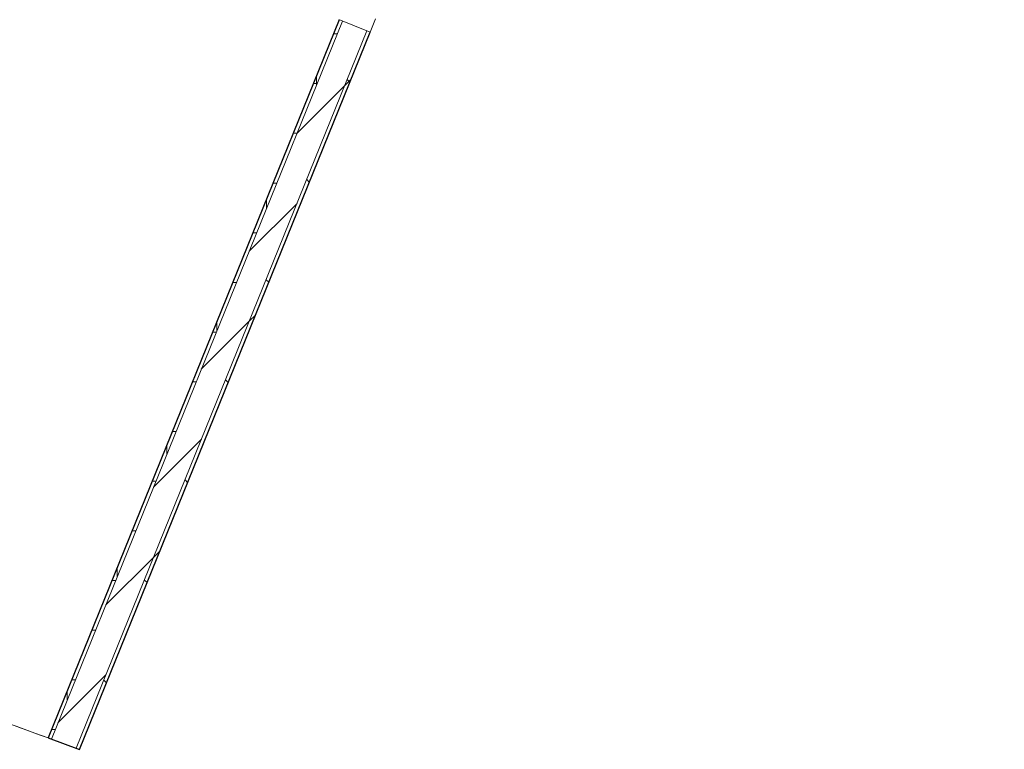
# Model space of a CAD drawing. Header units: millimetres. Extents: x 1512 to 2105, y 794 to 1149.
# Tile 28 of 256: x 1628.38 to 1631.35, y 853.53 to 855.74. Entities that reach past the tile are written whole.
import ezdxf

# ---------------------------------------------------------------- set-up
doc = ezdxf.new("R2010")
doc.units = ezdxf.units.MM
for name, color, linetype, lineweight in [('A-DOOR', 31, 'Continuous', 9), ('A-WALL', 113, 'Continuous', 9), ('A-WALL-PATT', 111, 'Continuous', 25)]:
    doc.layers.add(name, color=color, linetype=linetype, lineweight=lineweight)

# ---------------------------------------------------------------- blocks, each defined once
blk = doc.blocks.new('5-panel_Bi-fold_external_door_10806 - Type 1-225860-همکف')
at = {"layer": 'A-DOOR'}
for p, q in [((-2.375, 0.0516), (-2.375, -0.05)), ((-2.375, -0.05), (-2.331, -0.05))]:
    blk.add_line(p, q, dxfattribs=at)

msp = doc.modelspace()

# ---------------------------------------------------------------- hatches: boundary and pattern name
at = {"layer": 'A-WALL-PATT', "lineweight": 9}
h = msp.add_hatch(dxfattribs=at)
h.set_pattern_fill('FP_3', color=256, angle=-0.0455, style=0, pattern_type=2)
h.set_pattern_definition([(359.95455, (1750.93185, 866.69626), (0.000119, 0.14999995), []), (89.95455, (1750.93185, 866.69626), (-0.14999995, 0.000119), [])])
h.paths.add_polyline_path([(1628.4739, 853.5647), (1629.3515, 855.7318), (1629.3422, 855.7356), (1628.4645, 853.5681)], flags=0)
h.paths.add_polyline_path([(1631.2282, 860.3663), (1633.6266, 866.2891), (1633.6173, 866.2928), (1631.2189, 860.37)], flags=0)
h = msp.add_hatch(dxfattribs=at)
h.set_pattern_fill('FP_4', color=256, angle=-0.0455, style=0, pattern_type=2)
h.set_pattern_definition([(44.95455, (1750.93185, 866.69626), (-0.10598184, 0.10615013), [])])
h.paths.add_polyline_path([(1628.5491, 853.5373), (1629.4256, 855.7018), (1629.3515, 855.7318), (1628.4739, 853.5647)], flags=0)
h.paths.add_polyline_path([(1631.3023, 860.3362), (1633.6707, 866.1849), (1633.5966, 866.2149), (1631.2282, 860.3663), (1631.2548, 860.3555)], flags=0)
h = msp.add_hatch(dxfattribs=at)
h.set_pattern_fill('FP_2', color=256, angle=-0.0455, style=0, pattern_type=2)
h.set_pattern_definition([(44.95455, (1750.93185, 866.69626), (-0.2119637, 0.21230025), []), (134.95455, (1750.93185, 866.69626), (-0.21230025, -0.2119637), [])])
h.paths.add_polyline_path([(1628.5585, 853.5338), (1629.4349, 855.698), (1629.4256, 855.7018), (1628.5491, 853.5373)], flags=0)
h.paths.add_polyline_path([(1631.3116, 860.3325), (1633.6763, 866.1719), (1633.667, 866.1756), (1631.3023, 860.3362)], flags=0)

# ---------------------------------------------------------------- linework, layer by layer
at = {"layer": 'A-WALL', "lineweight": 25}
for p, q in [((1629.3422, 855.7356), (1628.4645, 853.5681)), ((1628.5585, 853.5338), (1629.4349, 855.698)), ((1628.4645, 853.5681), (1628.5585, 853.5338))]:
    msp.add_line(p, q, dxfattribs=at)
at = {"layer": 'A-WALL'}
for p, q in [((1629.3515, 855.7318), (1628.4739, 853.5647)), ((1629.4256, 855.7018), (1628.5491, 853.5373))]:
    msp.add_line(p, q, dxfattribs=at)
for points, knots in [([(1626.8095, 854.172), (1627.1433, 854.0502), (1627.6954, 853.8488), (1628.2458, 853.6479), (1628.4645, 853.5681)], [0, 0, 0, 0, 0.0869565, 0.1444918, 0.1444918, 0.1444918, 0.1444918]), ([(1628.4645, 853.5681), (1628.2069, 853.6621), (1627.6564, 853.863), (1627.1036, 854.0647), (1626.8095, 854.172)], [0.0583299, 0.0583299, 0.0583299, 0.0583299, 0.5, 1, 1, 1, 1])]:
    msp.add_open_spline(points, degree=3, knots=knots, dxfattribs=at)

# ---------------------------------------------------------------- block references
at = {"layer": 'A-DOOR', "rotation": 67.95454702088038}
msp.add_blockref('5-panel_Bi-fold_external_door_10806 - Type 1-225860-همکف', (1630.28, 857.9182), dxfattribs=at)

doc.saveas('drawing.dxf')
